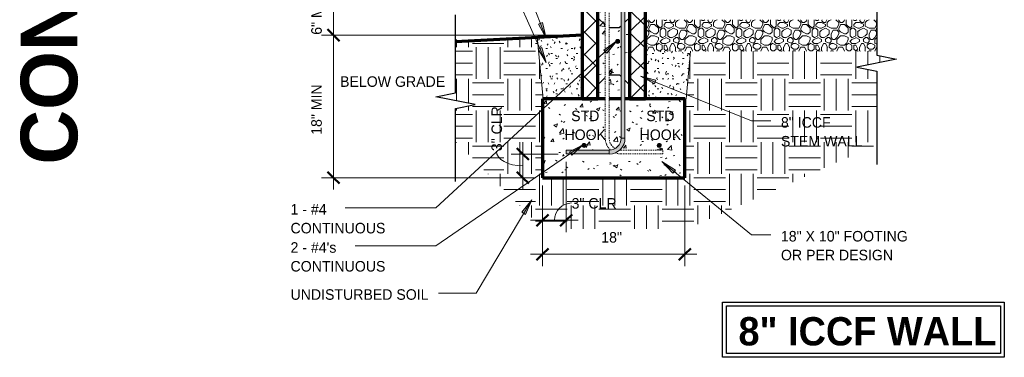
# Model space of a CAD drawing. Header units: inches. Extents: x 298 to 1474, y -40 to 187.
# Tile 21 of 26: x 1350 to 1474, y -40 to 3. Entities that reach past the tile are written whole.
import ezdxf

# ---------------------------------------------------------------- set-up
doc = ezdxf.new("R2010")
doc.units = ezdxf.units.IN
doc.header["$MEASUREMENT"] = 0
doc.linetypes.add('Hidden 1_8_', pattern=[0.1875, 0.125, -0.0625])
doc.layers.add('A-ANNO-DIMS', color=1, linetype='Continuous')
for name, color, linetype, lineweight in [('A-ANNO-DIMS-16', 1, 'Continuous', 9), ('A-ANNO-TEXT', 2, 'Continuous', 9), ('A-DETL', 5, 'Continuous', 70), ('A-DETL-GENF', 3, 'Continuous', 9), ('A-DETL-HLIN', 3, 'Continuous', 70), ('A-DETL-LLIN', 3, 'Continuous', 9), ('A-DETL-MBND', 5, 'Hidden 1_8_', 9), ('A-DETL-MLIN', 3, 'Continuous', 30)]:
    doc.layers.add(name, color=color, linetype=linetype, lineweight=lineweight)
doc.dimstyles.new('Linear_-_3_32__SBT_INCH_INCREM', dxfattribs={"dimscale": 12, "dimtxt": 0.125, "dimasz": 0.18, "dimexe": 0.125, "dimexo": 0.005208, "dimgap": 0.083333, "dimtad": 1, "dimtoh": 1, "dimdec": 0, "dimzin": 1, "dimdsep": 46, "dimlunit": 5, "dimtxsty": 'Standard', "dimtsz": 0.088388, "dimcen": 0.09, "dimdle": 0.125, "dimazin": 0, "dimtfac": 1, "dimtdec": 0, "dimtmove": 0, "dimatfit": 3, "dimfxl": 0, "dimtvp": 1, "dimtolj": 1, "dimtzin": 0, "dimarcsym": 0})
doc.dimstyles.new('Linear_-_3_32__SBT_TO_1_256', dxfattribs={"dimscale": 12, "dimtxt": 0.125, "dimasz": 0.18, "dimexe": 0.125, "dimexo": 0.005208, "dimgap": 0.083333, "dimtad": 1, "dimtoh": 1, "dimdec": 8, "dimzin": 3, "dimdsep": 46, "dimlunit": 4, "dimtxsty": 'Standard', "dimtsz": 0.088388, "dimcen": 0.09, "dimdle": 0.125, "dimazin": 1, "dimtfac": 1, "dimtdec": 8, "dimtmove": 0, "dimatfit": 3, "dimfxl": 0, "dimtvp": 1, "dimtolj": 1, "dimtzin": 0, "dimarcsym": 0})
pattern_1 = [(0, (1382.785, 0), (2.56, 0.64), [0.211, -1.709, 0.211, -1.709, -10.24]), (0, (1382.785, 0), (2.56, 0.64), [-3.84, 0.211, -3.629, 0.211, -1.709, -4.48]), (0, (1382.785, 0), (2.56, 0.64), [-9.6, 0.211, -1.069, 0.211, -2.989]), (120, (1383.745, 0.32), (-1.834256, 1.897025), [0.211, -1.709, 0.211, -1.709, -10.24]), (120, (1383.745, 0.32), (-1.834256, 1.897025), [-3.84, 0.211, -3.629, 0.211, -1.709, -4.48]), (120, (1383.745, 0.32), (-1.834256, 1.897025), [-9.6, 0.211, -1.069, 0.211, -2.989]), (240, (1384.065, 1.6), (-0.725744, -2.537025), [0.211, -1.709, 0.211, -1.709, -10.24]), (240, (1384.065, 1.6), (-0.725744, -2.537025), [-3.84, 0.211, -3.629, 0.211, -1.709, -4.48]), (240, (1384.065, 1.6), (-0.725744, -2.537025), [-9.6, 0.211, -1.069, 0.211, -2.989])]
pattern_2 = [(50, (1382.785, 0), (4.5907, -0.40187), [0.48, -5.28]), (355, (1382.785, 0), (-0.88784, 4.8137), [0.384, -4.224]), (100.451, (1383.168, -0.033), (3.70197, 4.41272), [0.408, -4.487]), (46.184, (1382.785, 1.28), (6.83066, -1.05904), [0.72, -7.92]), (96.636, (1383.355, 1.192), (5.9817, 6.234), [0.612, -6.731]), (351.184, (1382.785, 1.28), (5.9821, 6.2338), [0.576, -6.336]), (21, (1383.425, 0.96), (3.8203, -2.5771), [0.48, -5.28]), (326, (1383.425, 0.96), (1.5572, 4.6406), [0.384, -4.224]), (71.451, (1383.744, 0.745), (5.37715, 2.0647), [0.408, -4.487]), (37.5, (1382.785, 0), (0.07797, 2.130786), [0.211, -3.962, 0.211, -4.077, -4.24]), (37.5, (1382.785, 0), (0.07797, 2.130786), [-8.461, 0.211, -4.029]), (7.5, (1382.785, 0), (1.68391, 2.52439), [0.211, -2.234, 0.211, -3.866, -1.616]), (7.5, (1382.785, 0), (1.68391, 2.52439), [-6.522, 0.211, -1.405]), (327.5, (1381.358, 0), (3.416527, -0.144297), [0.211, -1.389, 0.211, -4.781, -6.624]), (327.5, (1381.358, 0), (3.416527, -0.144297), [-6.592, 0.211, -6.413]), (317.5, (1380.718, 0), (3.73246, 0.64071), [0.211, -1.869, 0.211, -3.104, -4.704]), (317.5, (1380.718, 0), (3.73246, 0.64071), [-5.395, 0.211, -4.493])]
pattern_3 = [(45, (1382.785, 0), (-1.41421, 1.41421), []), (135, (1382.785, 0), (-1.41421, -1.41421), [])]

# ---------------------------------------------------------------- blocks, each defined once
blk = doc.blocks.new('Reinf Bar Secti_OF_SHINGLE0')
at = {"layer": 'A-DETL-GENF'}
h = blk.add_hatch(color=256, dxfattribs=at)
edge = h.paths.add_edge_path(flags=0)
edge.add_arc((0, 0), 0.25, 180, 360)
edge.add_arc((0, 0), 0.25, 0, 180)
for start, end in [(0, 180), (180, 0)]:
    blk.add_arc((0, 0), 0.25, start, end, dxfattribs=at)
blk = doc.blocks.new('Reinf Bar Secti_OF_SHINGLE2')
at = {"layer": 'A-DETL-GENF'}
h = blk.add_hatch(color=256, dxfattribs=at)
edge = h.paths.add_edge_path(flags=0)
edge.add_arc((0, 0), 0.25, 180, 360)
edge.add_arc((0, 0), 0.25, 360, 540)
for start, end in [(360, 180), (180, 360)]:
    blk.add_arc((0, 0), 0.25, start, end, dxfattribs=at)
blk = doc.blocks.new('Break Line1 - B_OF_SHINGLE0')
at = {"layer": 'A-DETL-GENF', "lineweight": 30}
for p, q in [((-1, 0), (-0.5, 2.5)), ((-0.5, 2.5), (0.5, -2.5)), ((-12, 0), (-1, 0)), ((0.5, -2.5), (1, 0)), ((1, 0), (12.83, 0))]:
    blk.add_line(p, q, dxfattribs=at)
blk = doc.blocks.new('Break Line1 - B_OF_SHINGLE1')
at = {"layer": 'A-DETL-GENF', "lineweight": 30}
for p, q in [((0.5, 2.5), (-0.5, -2.5)), ((1, 0), (0.5, 2.5)), ((-1, 0), (-10.86, 0)), ((-0.5, -2.5), (-1, 0)), ((10.24, 0), (1, 0))]:
    blk.add_line(p, q, dxfattribs=at)
blk = doc.blocks.new('Reinf Bar Eleva_OF_SHINGLE1')
at = {"layer": 'A-DETL-GENF'}
blk.add_hatch(color=256, dxfattribs=at).paths.add_polyline_path([(43, 0), (0, 0), (0, -0.5), (43, -0.5)], flags=0)
for p, q in [((43, 0), (0, 0)), ((0, 0), (0, -0.5)), ((0, -0.5), (43, -0.5)), ((43, -0.5), (43, 0))]:
    blk.add_line(p, q, dxfattribs=at)
blk = doc.blocks.new('Reinf Bar Eleva_OF_SHINGLE2')
at = {"layer": 'A-DETL-GENF'}
blk.add_hatch(color=256, dxfattribs=at).paths.add_polyline_path([(5.43, 0), (0, 0), (0, -0.5), (5.43, -0.5)], flags=0)
for p, q in [((5.43, 0), (0, 0)), ((0, 0), (0, -0.5)), ((0, -0.5), (5.43, -0.5)), ((5.43, -0.5), (5.43, 0))]:
    blk.add_line(p, q, dxfattribs=at)
blk = doc.blocks.new('DIMBLOCK59-TYPI_OF_SHINGLE0')
at = {"layer": 'A-ANNO-DIMS-16'}
for p, q in [((1418.66, -15), (1418.66, -23.89)), ((1418.66, -22.39), (1418.66, -15)), ((1415.66, -18), (1415.66, -23.89)), ((1415.66, -22.39), (1415.66, -18)), ((1414.16, -22.39), (1420.16, -22.39))]:
    blk.add_line(p, q, dxfattribs=at)
at = {"layer": 'A-ANNO-DIMS-16', "lineweight": 50}
for p, q in [((1415.66, -22.39), (1414.91, -23.14)), ((1415.66, -22.39), (1416.41, -21.64)), ((1418.66, -22.39), (1417.91, -23.14)), ((1418.66, -22.39), (1419.41, -21.64))]:
    blk.add_line(p, q, dxfattribs=at)
at = {"layer": 'A-ANNO-DIMS-16'}
blk.add_ellipse((1419.34, -22.39), major_axis=(0, 2.19), ratio=0.991933, start_param=0, end_param=1.570796, dxfattribs=at)
at = {"layer": 'A-ANNO-DIMS-16', "color": 0, "insert": (1419.34, -19.58), "char_height": 1.3341, "width": 7, "attachment_point": 1, "line_spacing_factor": 1.070803}
blk.add_mtext('\\fStylus BT|b0|i0|c0|p34|;3" CLR', dxfattribs=at)
blk = doc.blocks.new('DIMBLOCK60-TYPI_OF_SHINGLE0')
at = {"layer": 'A-ANNO-DIMS-16', "lineweight": 50}
for p, q in [((1413.18, -14), (1412.43, -13.25)), ((1413.18, -14), (1413.93, -14.75)), ((1413.18, -17), (1412.43, -16.25)), ((1413.18, -17), (1413.93, -17.75))]:
    blk.add_line(p, q, dxfattribs=at)
at = {"layer": 'A-ANNO-DIMS-16'}
for p, q in [((1413.18, -12.5), (1413.18, -18.5)), ((1417.66, -14), (1411.68, -14)), ((1413.18, -14), (1417.66, -14)), ((1414.66, -17), (1411.68, -17)), ((1413.18, -17), (1414.66, -17))]:
    blk.add_line(p, q, dxfattribs=at)
blk.add_ellipse((1413.18, -13.64), major_axis=(-3.35, 0), ratio=0.554765, start_param=0, end_param=1.570796, dxfattribs=at)
at = {"layer": 'A-ANNO-DIMS-16', "color": 0, "insert": (1409.21, -13.64), "char_height": 1.3341, "width": 7, "attachment_point": 1, "rotation": 90, "line_spacing_factor": 1.070803}
blk.add_mtext('\\fStylus BT|b0|i0|c0|p34|;3" CLR', dxfattribs=at)
blk = doc.blocks.new('DIMBLOCK61-TYPI_OF_SHINGLE0')
at = {"layer": 'A-ANNO-DIMS-16'}
for p, q in [((1415.66, -18), (1415.66, -28.19)), ((1415.66, -26.69), (1415.66, -18)), ((1433.66, -18), (1433.66, -28.19)), ((1433.66, -26.69), (1433.66, -18)), ((1414.16, -26.69), (1435.16, -26.69))]:
    blk.add_line(p, q, dxfattribs=at)
at = {"layer": 'A-ANNO-DIMS-16', "lineweight": 50}
for p, q in [((1415.66, -26.69), (1416.41, -25.94)), ((1433.66, -26.69), (1434.41, -25.94)), ((1415.66, -26.69), (1414.91, -27.44)), ((1433.66, -26.69), (1432.91, -27.44))]:
    blk.add_line(p, q, dxfattribs=at)
at = {"layer": 'A-ANNO-DIMS-16', "color": 0, "insert": (1423.09, -23.88), "char_height": 1.3341, "width": 3.7714, "attachment_point": 1, "line_spacing_factor": 1.070803}
blk.add_mtext('\\fStylus BT|b0|i0|c0|p34|;18"', dxfattribs=at)
blk = doc.blocks.new('DIMBLOCK62-TYPI_OF_SHINGLE0')
at = {"layer": 'A-ANNO-DIMS-16'}
for p, q in [((1389.23, -18.5), (1389.23, 2.55)), ((1419.66, 1.05), (1387.73, 1.05)), ((1389.23, 1.05), (1419.66, 1.05)), ((1414.66, -17), (1387.73, -17)), ((1389.23, -17), (1414.66, -17))]:
    blk.add_line(p, q, dxfattribs=at)
at = {"layer": 'A-ANNO-DIMS-16', "lineweight": 50}
for p, q in [((1389.23, 1.05), (1388.48, 1.8)), ((1389.23, 1.05), (1389.98, 0.3)), ((1389.23, -17), (1388.48, -16.25)), ((1389.23, -17), (1389.98, -17.75))]:
    blk.add_line(p, q, dxfattribs=at)
at = {"layer": 'A-ANNO-DIMS-16', "color": 0, "insert": (1386.42, -11.57), "char_height": 1.3341, "width": 8.6286, "attachment_point": 1, "rotation": 90, "line_spacing_factor": 1.070803}
blk.add_mtext('\\fStylus BT|b0|i0|c0|p34|;18" MIN', dxfattribs=at)
blk = doc.blocks.new('DIMBLOCK63-TYPI_OF_SHINGLE0')
at = {"layer": 'A-ANNO-DIMS-16', "lineweight": 50}
for p, q in [((1389.23, 7), (1388.48, 7.75)), ((1389.23, 7), (1389.98, 6.25)), ((1389.23, 1.05), (1388.48, 1.8)), ((1389.23, 1.05), (1389.98, 0.3))]:
    blk.add_line(p, q, dxfattribs=at)
at = {"layer": 'A-ANNO-DIMS-16'}
for p, q in [((1389.23, 1.05), (1389.23, 8.5)), ((1428.41, 7), (1387.73, 7)), ((1389.23, 7), (1428.41, 7)), ((1419.66, 1.05), (1387.73, 1.05)), ((1389.23, 1.05), (1419.66, 1.05))]:
    blk.add_line(p, q, dxfattribs=at)
at = {"layer": 'A-ANNO-DIMS-16', "color": 0, "insert": (1386.42, 1.09), "char_height": 1.3341, "width": 7.0571, "attachment_point": 1, "rotation": 90, "line_spacing_factor": 1.070803}
blk.add_mtext('\\fStylus BT|b0|i0|c0|p34|;6" MIN', dxfattribs=at)

msp = doc.modelspace()

# ---------------------------------------------------------------- hatches: boundary and pattern name
at = {"layer": 'A-ANNO-TEXT'}
for points in [[(1415.65779061, 2.62645778), (1415.16762257, 2.43396526), (1416.14376953, 0.66861356)], [(1423.42717657, -0.85651912), (1423.78413093, -1.24369049), (1425.07608302, 0.30556395)], [(1415.57210888, -0.50473018), (1415.09088602, -0.71860547), (1416.14376953, -2.43929308)], [(1429.80072766, -5.1307517), (1429.99810085, -4.64252849), (1428.04520252, -4.13704098)], [(1419.06461436, -13.71684125), (1419.3628157, -14.15088507), (1420.86216011, -12.80133113)], [(1432.13872358, -16.43655157), (1432.47171647, -16.02858856), (1430.75582668, -14.96790401)], [(1413.05279113, -21.37290585), (1413.5049273, -21.64288911), (1414.30422245, -19.79073987)]]:
    msp.add_hatch(color=7, dxfattribs=at).paths.add_polyline_path(points, flags=0)
at = {"layer": 'A-DETL-GENF'}
h = msp.add_hatch(dxfattribs=at)
h.set_pattern_fill('FP8_26', style=0, pattern_type=2)
h.set_pattern_definition(pattern_3)
h.paths.add_polyline_path([(1420.66388132, -7.00024803), (1422.66388132, -7.00024803), (1422.66388132, 4.99975197), (1420.66388132, 4.99975197)], flags=0)
h = msp.add_hatch(dxfattribs=at)
h.set_pattern_fill('FP8_25', style=0, pattern_type=2)
h.set_pattern_definition(pattern_2)
h.paths.add_polyline_path([(1422.66388132, 4.99975197), (1422.66388132, -7.00024803), (1423.58320363, -7.00024803), (1423.58320363, 4.99975197)], flags=0)
h = msp.add_hatch(dxfattribs=at)
h.set_pattern_fill('FP8_26', style=0, pattern_type=2)
h.set_pattern_definition(pattern_3)
h.paths.add_polyline_path([(1428.66388132, -7.00024803), (1428.66388132, 4.99975197), (1426.66388132, 4.99975197), (1426.66388132, -7.00024803)], flags=0)
h = msp.add_hatch(dxfattribs=at)
h.set_pattern_fill('FP8_25', style=0, pattern_type=2)
h.set_pattern_definition(pattern_2)
h.paths.add_polyline_path([(1425.59007395, 3.24975197), (1424.08320363, 3.24975197), (1424.08320363, -7.00024803), (1425.59007395, -7.00024803)], flags=0)
edge = h.paths.add_edge_path(flags=0)
edge.add_arc((1425.16388132, 0.24975197), 0.25, 180, 360)
edge.add_arc((1425.16388132, 0.24975197), 0.25, 0, 180)
h = msp.add_hatch(dxfattribs=at)
h.set_pattern_fill('FP8_25', style=0, pattern_type=2)
h.set_pattern_definition(pattern_2)
h.paths.add_polyline_path([(1426.66388132, 3.24975197), (1426.09007395, 3.24975197), (1426.09007395, -7.00024803), (1426.66388132, -7.00024803)], flags=0)
h = msp.add_hatch(dxfattribs=at)
h.set_pattern_fill('FP8_29', style=0, pattern_type=2)
h.set_pattern_definition([(0, (1382.785, 0), (4.8, 4.8), [0.48, -0.72, 0.24, -0.72, -2.64]), (0, (1382.785, 0), (4.8, 4.8), [-2.16, 0.24, -2.4]), (0, (1385.185, 0.48), (4.8, 4.8), [0.24, -4.56]), (0, (1383.745, 0.72), (4.8, 4.8), [0.24, -0.48, 0.24, -3.84]), (0, (1386.145, 0.96), (4.8, 4.8), [0.48, -4.32]), (0, (1386.625, 1.2), (4.8, 4.8), [0.24, -4.56]), (0, (1385.185, 1.68), (4.8, 4.8), [0.48, -4.32]), (0, (1382.785, 1.92), (4.8, 4.8), [0.24, -0.48, 0.24, -1.2, -2.64]), (0, (1382.785, 1.92), (4.8, 4.8), [-2.16, 0.72, -1.92]), (0, (1386.145, 2.4), (4.8, 4.8), [0.48, -4.32]), (0, (1383.265, 2.64), (4.8, 4.8), [0.48, -0.24, 0.24, -1.92, -1.92]), (0, (1383.265, 2.64), (4.8, 4.8), [-2.88, 0.24, -1.68]), (0, (1383.025, 2.88), (4.8, 4.8), [0.24, -4.56]), (0, (1384.705, 3.12), (4.8, 4.8), [0.24, -0.24, 0.24, -4.08]), (0, (1383.985, 3.36), (4.8, 4.8), [0.24, -4.56]), (0, (1387.105, 3.6), (4.8, 4.8), [0.24, -4.56]), (0, (1384.945, 3.84), (4.8, 4.8), [0.24, -1.92, 0.24, -2.4]), (0, (1384.945, 4.08), (4.8, 4.8), [0.48, -4.32]), (0, (1385.905, 4.32), (4.8, 4.8), [0.48, -4.32]), (0, (1383.025, 4.56), (4.8, 4.8), [0.24, -2.88, 0.48, -1.2]), (90, (1382.785, 2.16), (-4.8, 4.8), [0.96, -0.96, 0.48, -2.4]), (90, (1383.025, 2.16), (-4.8, 4.8), [0.24, -1.68, 0.48, -2.4]), (90, (1383.265, 0.96), (-4.8, 4.8), [0.72, -4.08]), (90, (1383.505, 0.96), (-4.8, 4.8), [0.48, -4.32]), (90, (1383.745, 0.24), (-4.8, 4.8), [0.24, -2.88, 0.24, -0.24, -1.2]), (90, (1383.745, 0.24), (-4.8, 4.8), [-3.6, 0.48, -0.72]), (90, (1384.225, 0.24), (-4.8, 4.8), [0.24, -1.68, 0.24, -2.64]), (90, (1384.465, 2.16), (-4.8, 4.8), [0.48, -0.72, 0.24, -0.24, -3.12]), (90, (1384.465, 2.16), (-4.8, 4.8), [-1.68, 0.48, -2.64]), (90, (1384.705, 1.2), (-4.8, 4.8), [0.48, -2.64, 0.24, -1.44]), (90, (1384.945, 0.24), (-4.8, 4.8), [0.24, -0.24, 0.48, -3.84]), (90, (1385.425, 3.36), (-4.8, 4.8), [0.24, -4.56]), (90, (1385.665, 3.36), (-4.8, 4.8), [0.48, -0.48, 0.24, -0.24, -3.36]), (90, (1385.665, 3.36), (-4.8, 4.8), [-1.44, 0.48, -2.88]), (90, (1385.905, 1.2), (-4.8, 4.8), [0.24, -0.24, 0.24, -0.48, -3.6]), (90, (1385.905, 1.2), (-4.8, 4.8), [-1.2, 0.24, -3.36]), (90, (1386.625, 2.88), (-4.8, 4.8), [0.96, -3.84]), (90, (1386.865, 2.4), (-4.8, 4.8), [0.96, -0.72, 0.48, -2.64]), (90, (1387.105, 0.48), (-4.8, 4.8), [0.24, -0.72, 0.48, -3.36]), (90, (1387.345, 0.96), (-4.8, 4.8), [0.72, -4.08]), (45, (1384.705, 0), (4e-16, 4.79984), [0.339, -6.449]), (45, (1387.345, 0.24), (4e-16, 4.79984), [0.339, -5.77, 0.339, -0.339]), (45, (1384.225, 0.48), (4e-16, 4.79984), [0.339, -2.715, 0.339, -3.394]), (45, (1385.425, 0.48), (4e-16, 4.79984), [0.339, -5.431, 0.339, -0.679]), (45, (1385.665, 0.48), (4e-16, 4.79984), [0.679, -2.715, 0.679, -2.715]), (45, (1384.465, 0.96), (4e-16, 4.79984), [0.339, -3.055, 0.339, -0.339, -2.715]), (45, (1384.465, 0.96), (4e-16, 4.79984), [-4.073, 0.339, -2.376]), (45, (1386.865, 1.2), (4e-16, 4.79984), [0.339, -0.339, 0.339, -5.77]), (45, (1383.505, 1.44), (4e-16, 4.79984), [0.339, -4.073, 0.339, -2.037]), (45, (1387.345, 1.92), (4e-16, 4.79984), [0.339, -0.339, 0.339, -1.358, -4.413]), (45, (1387.345, 1.92), (4e-16, 4.79984), [-2.376, 0.339, -4.073]), (45, (1384.465, 2.64), (4e-16, 4.79984), [0.339, -6.449]), (45, (1383.265, 2.88), (4e-16, 4.79984), [0.679, -6.109]), (45, (1382.785, 3.36), (4e-16, 4.79984), [0.339, -0.339, 0.339, -5.77]), (45, (1385.425, 4.08), (4e-16, 4.79984), [0.339, -6.449]), (45, (1386.865, 4.56), (4e-16, 4.79984), [0.339, -6.449]), (135, (1384.945, 0.48), (4e-16, 4.79984), [0.339, -6.449]), (135, (1385.185, 0.48), (4e-16, 4.79984), [0.339, -6.449]), (135, (1383.745, 0.72), (4e-16, 4.79984), [0.339, -1.358, 0.679, -4.412]), (135, (1382.785, 0.72), (4e-16, 4.79984), [0.339, -6.449]), (135, (1385.905, 1.44), (4e-16, 4.79984), [0.339, -2.715, 0.339, -3.394]), (135, (1386.145, 1.44), (4e-16, 4.79984), [0.339, -2.037, 0.339, -2.036, -2.037]), (135, (1386.145, 1.44), (4e-16, 4.79984), [-4.752, 0.339, -1.697]), (135, (1383.265, 1.68), (4e-16, 4.79984), [0.339, -6.449]), (135, (1387.105, 1.92), (4e-16, 4.79984), [0.679, -1.697, 0.339, -0.339, -3.734]), (135, (1387.105, 1.92), (4e-16, 4.79984), [-3.054, 0.339, -3.394]), (135, (1383.985, 2.64), (4e-16, 4.79984), [0.339, -6.449]), (135, (1385.905, 2.64), (4e-16, 4.79984), [0.679, -6.109]), (135, (1386.145, 2.64), (4e-16, 4.79984), [0.339, -6.449]), (135, (1384.705, 3.12), (4e-16, 4.79984), [0.339, -6.449]), (135, (1383.265, 3.84), (4e-16, 4.79984), [0.339, -6.449]), (135, (1387.105, 3.84), (4e-16, 4.79984), [0.339, -6.449]), (26.565, (1383.265, 0), (4.799944, -0.00045), [0.537, -10.196]), (26.565, (1382.785, 0.48), (4.799944, -0.00045), [0.537, -10.196]), (26.565, (1382.785, 0.72), (4.799944, -0.00045), [0.537, -10.196]), (26.565, (1383.985, 0.72), (4.799944, -0.00045), [0.537, -10.196]), (26.565, (1383.745, 1.68), (4.799944, -0.00045), [0.537, -10.196]), (26.565, (1383.745, 1.92), (4.799944, -0.00045), [0.537, -10.196]), (26.565, (1384.705, 2.88), (4.799944, -0.00045), [0.537, -10.196]), (26.565, (1384.945, 3.12), (4.799944, -0.00045), [0.537, -10.196]), (26.565, (1383.025, 3.6), (4.799944, -0.00045), [0.537, -10.196]), (26.565, (1384.465, 3.6), (4.799944, -0.00045), [0.537, -10.196]), (63.435, (1386.865, 0), (-0.00045, 4.799944), [0.537, -10.196]), (63.435, (1385.665, 0.72), (-0.00045, 4.799944), [0.537, -10.196]), (63.435, (1384.945, 1.2), (-0.00045, 4.799944), [0.537, -10.196]), (63.435, (1385.665, 1.92), (-0.00045, 4.799944), [0.537, -10.196]), (63.435, (1385.905, 1.92), (-0.00045, 4.799944), [0.537, -10.196]), (63.435, (1384.225, 2.64), (-0.00045, 4.799944), [0.537, -10.196]), (63.435, (1383.745, 2.88), (-0.00045, 4.799944), [0.537, -10.196]), (63.435, (1385.665, 3.84), (-0.00045, 4.799944), [0.537, -10.196]), (63.435, (1383.745, 4.32), (-0.00045, 4.799944), [0.537, -10.196]), (116.565, (1383.025, 2.88), (0.00045, 4.799944), [0.537, -10.196]), (116.565, (1385.905, 2.88), (0.00045, 4.799944), [0.537, -10.196]), (116.565, (1382.785, 3.12), (0.00045, 4.799944), [0.537, -10.196]), (116.565, (1386.625, 3.84), (0.00045, 4.799944), [0.537, -10.196]), (116.565, (1383.505, 4.08), (0.00045, 4.799944), [0.537, -10.196]), (116.565, (1384.465, 4.32), (0.00045, 4.799944), [0.537, -10.196]), (153.435, (1384.705, 0), (-4.799944, -0.00045), [0.537, -10.196]), (153.435, (1383.745, 0.48), (-4.799944, -0.00045), [0.537, -10.196]), (153.435, (1387.105, 0.72), (-4.799944, -0.00045), [0.537, -10.196]), (153.435, (1386.625, 1.2), (-4.799944, -0.00045), [0.537, -10.196]), (153.435, (1384.705, 1.68), (-4.799944, -0.00045), [0.537, -10.196]), (153.435, (1383.505, 1.92), (-4.799944, -0.00045), [0.537, -10.196]), (153.435, (1384.945, 1.92), (-4.799944, -0.00045), [0.537, -10.196]), (153.435, (1384.225, 2.4), (-4.799944, -0.00045), [0.537, -10.196]), (153.435, (1384.225, 3.6), (-4.799944, -0.00045), [0.537, -10.196]), (153.435, (1382.785, 4.56), (-4.799944, -0.00045), [0.537, -10.196]), (153.435, (1385.665, 4.56), (-4.799944, -0.00045), [0.537, -10.196]), (153.435, (1386.145, 4.56), (-4.799944, -0.00045), [0.537, -10.196])])
h.paths.add_polyline_path([(1428.66388132, 2.99975197), (1428.66388132, -1.00024803), (1457.91388132, -1.00024803), (1457.91388132, 2.99975197)], flags=0)
h = msp.add_hatch(dxfattribs=at)
h.set_pattern_fill('FP8_27', style=0, pattern_type=2)
h.set_pattern_definition([(0, (1382.785, 0), (4, 4), [4, -4]), (0, (1382.785, 1.5), (4, 4), [4, -4]), (0, (1382.785, 3), (4, 4), [4, -4]), (90, (1383.285, 3.5), (-4, 4), [4, -4]), (90, (1384.785, 3.5), (-4, 4), [4, -4]), (90, (1386.285, 3.5), (-4, 4), [4, -4])])
h.paths.add_polyline_path([(1404.66388132, -12.42910993), (1415.72080981, -23.48603842), (1433.94482751, -23.48603842), (1457.91388132, -12.8143281), (1457.91388132, -3.50024803), (1455.41388132, -3.00024803), (1460.41388132, -2.00024803), (1457.91388132, -1.50024803), (1457.91388132, -1.00024803), (1434.38026986, -1.00024803), (1433.80949118, -7.00024803), (1433.66388132, -7.00024803), (1433.66388132, -17.00024803), (1415.66388132, -17.00024803), (1415.66388132, -7.00024803), (1415.72339252, -7.00024803), (1415.00991918, 0.49975197), (1404.66388132, 0.49975197), (1404.66388132, -7.25024803), (1407.16388132, -7.75024803), (1404.66388132, -8.25024803)], flags=0)
h = msp.add_hatch(dxfattribs=at)
h.set_pattern_fill('FP8_28', style=0, pattern_type=2)
h.set_pattern_definition(pattern_1)
h.paths.add_polyline_path([(1420.66388132, -7.00024803), (1420.66388132, 1.01907408), (1414.97940006, 0.82056762), (1415.72339252, -7.00024803)], flags=0)
h = msp.add_hatch(dxfattribs=at)
h.set_pattern_fill('FP8_28', style=0, pattern_type=2)
h.set_pattern_definition(pattern_1)
h.paths.add_polyline_path([(1428.66388132, -7.00024803), (1433.66388132, -7.00024803), (1433.80949118, -7.00024803), (1434.38026986, -1.00024803), (1428.66388132, -1.00024803)], flags=0)
h = msp.add_hatch(dxfattribs=at)
h.set_pattern_fill('FP8_25', style=0, pattern_type=2)
h.set_pattern_definition(pattern_2)
edge = h.paths.add_edge_path(flags=0)
edge.add_line((1415.66388132, -7.00024803), (1415.66388132, -17.00024803))
edge.add_line((1415.66388132, -17.00024803), (1433.66388132, -17.00024803))
edge.add_line((1433.66388132, -17.00024803), (1433.66388132, -7.00024803))
edge.add_line((1433.66388132, -7.00024803), (1426.09007395, -7.00024803))
edge.add_line((1426.09007395, -7.00024803), (1426.09007395, -12.00024803))
edge.add_spline(control_points=[(1426.09007395, -12.00024803), (1426.08514074, -12.13929493), (1426.04932313, -12.41643266), (1425.91466685, -12.81208343), (1425.7065634, -13.17346233), (1425.5229212, -13.38250268), (1425.4223354, -13.47734566)], knot_values=[0, 0, 0, 0, 0.4174031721, 0.8321250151, 1.2459572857, 1.6607032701, 1.6607032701, 1.6607032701, 1.6607032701], degree=3, periodic=0)
edge.add_line((1425.4223354, -13.47734566), (1425.58320363, -13.49852436))
edge.add_line((1425.58320363, -13.49852436), (1430.88127932, -13.49852436))
edge.add_line((1430.88127932, -13.49852436), (1430.88127932, -13.99852436))
edge.add_line((1430.88127932, -13.99852436), (1425.58320363, -13.99852436))
edge.add_spline(control_points=[(1425.58320363, -13.99852436), (1425.45541817, -13.99223363), (1425.20135319, -13.95928599), (1424.95649128, -13.8837566), (1424.83871944, -13.83641328)], knot_values=[0, 0, 0, 0, 0.3838206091, 0.7646149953, 0.7646149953, 0.7646149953, 0.7646149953], degree=3, periodic=0)
edge.add_spline(control_points=[(1424.83871944, -13.83641328), (1424.72045121, -13.8843785), (1424.47425003, -13.9606075), (1424.21860381, -13.99287697), (1424.09007395, -13.99852436)], knot_values=[0, 0, 0, 0, 0.382873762, 0.7688353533, 0.7688353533, 0.7688353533, 0.7688353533], degree=3, periodic=0)
edge.add_line((1424.09007395, -13.99852436), (1418.66388132, -13.99852436))
edge.add_line((1418.66388132, -13.99852436), (1418.66388132, -13.49852436))
edge.add_line((1418.66388132, -13.49852436), (1424.09007395, -13.50024803))
edge.add_line((1424.09007395, -13.50024803), (1424.25477689, -13.47856447))
edge.add_spline(control_points=[(1424.25477689, -13.47856447), (1424.15360448, -13.38379868), (1423.96884048, -13.17468094), (1423.75944262, -12.81264578), (1423.62400889, -12.41594482), (1423.58808818, -12.13797603), (1423.58320363, -11.99852436)], knot_values=[0, 0, 0, 0, 0.4158698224, 0.8309005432, 1.2468490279, 1.665460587, 1.665460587, 1.665460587, 1.665460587], degree=3, periodic=0)
edge.add_line((1423.58320363, -11.99852436), (1423.58320363, -7.00024803))
edge.add_line((1423.58320363, -7.00024803), (1415.66388132, -7.00024803))
edge = h.paths.add_edge_path(flags=0)
edge.add_arc((1420.91388132, -12.90886672), 0.25, 0, 180)
edge.add_arc((1420.91388132, -12.90886672), 0.25, 180, 360)
edge = h.paths.add_edge_path(flags=0)
edge.add_arc((1430.41388132, -12.90886672), 0.25, 180, 360)
edge.add_arc((1430.41388132, -12.90886672), 0.25, 0, 180)
h = msp.add_hatch(dxfattribs=at)
h.set_pattern_fill('FP8_25', style=0, pattern_type=2)
h.set_pattern_definition(pattern_2)
edge = h.paths.add_edge_path(flags=0)
edge.add_spline(control_points=[(1424.84007395, -13.29928613), (1424.95282877, -13.23353328), (1425.11109182, -13.11316266), (1425.28321974, -12.91582043), (1425.3929742, -12.75247783), (1425.47955581, -12.57575639), (1425.56439523, -12.32801812), (1425.58950772, -12.13077299), (1425.59007395, -12.00024803)], knot_values=[0, 0, 0, 0, 0.3915785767, 0.587777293, 0.7839760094, 0.9801747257, 1.176373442, 1.5679520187, 1.5679520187, 1.5679520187, 1.5679520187], degree=3, periodic=0)
edge.add_line((1425.59007395, -12.00024803), (1425.59007395, -7.00024803))
edge.add_line((1425.59007395, -7.00024803), (1424.08320363, -7.00024803))
edge.add_line((1424.08320363, -7.00024803), (1424.08320363, -11.99852436))
edge.add_spline(control_points=[(1424.08320363, -11.99852436), (1424.08681265, -12.10356565), (1424.11388565, -12.31294055), (1424.20778821, -12.5870675), (1424.33430326, -12.81639126), (1424.47673956, -13.00392868), (1424.64509485, -13.16839978), (1424.77318951, -13.25900922), (1424.84007395, -13.29928613)], knot_values=[0, 0, 0, 0, 0.3153098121, 0.6286432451, 0.8634190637, 1.0983431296, 1.3326149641, 1.5668409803, 1.5668409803, 1.5668409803, 1.5668409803], degree=3, periodic=0)
h = msp.add_hatch(color=7, dxfattribs=at)
edge = h.paths.add_edge_path(flags=0)
edge.add_line((1426.09007395, -12.00024803), (1425.59007395, -12.00024803))
edge.add_arc((1424.09007395, -12.00024803), 1.5, 270, 360, ccw=False)
edge.add_line((1424.09007395, -13.50024803), (1424.09007395, -14.00024803))
edge.add_arc((1424.09007395, -12.00024803), 2, 270, 360)

# ---------------------------------------------------------------- linework, layer by layer
at = {"layer": 'A-ANNO-TEXT', "color": 7}
for p, q in [((1416.14376953, 0.66861356), (1409.86583885, 16.65490184)), ((1416.14376953, -2.43929308), (1409.86583885, 11.68615184)), ((1415.65779061, 2.62645778), (1415.16762257, 2.43396526)), ((1416.14376953, 0.66861356), (1415.65779061, 2.62645778)), ((1415.16762257, 2.43396526), (1416.14376953, 0.66861356)), ((1425.07608302, 0.30556395), (1402.17210165, -20.81086268)), ((1425.07608302, 0.30556395), (1423.42717657, -0.85651912)), ((1423.78413093, -1.24369049), (1425.07608302, 0.30556395)), ((1415.57210888, -0.50473018), (1415.09088602, -0.71860547)), ((1415.09088602, -0.71860547), (1416.14376953, -2.43929308)), ((1416.14376953, -2.43929308), (1415.57210888, -0.50473018)), ((1423.42717657, -0.85651912), (1423.78413093, -1.24369049)), ((1429.99810085, -4.64252849), (1428.04520252, -4.13704098)), ((1428.04520252, -4.13704098), (1429.80072766, -5.1307517)), ((1428.04520252, -4.13704098), (1442.0883541, -9.81424268)), ((1429.80072766, -5.1307517), (1429.99810085, -4.64252849)), ((1442.0883541, -9.81424268), (1444.52651685, -9.81424268)), ((1420.86216011, -12.80133113), (1402.17210165, -25.64197118)), ((1420.86216011, -12.80133113), (1419.06461436, -13.71684125)), ((1419.3628157, -14.15088507), (1420.86216011, -12.80133113)), ((1419.06461436, -13.71684125), (1419.3628157, -14.15088507)), ((1432.47171647, -16.02858856), (1430.75582668, -14.96790401)), ((1430.75582668, -14.96790401), (1432.13872358, -16.43655157)), ((1430.75582668, -14.96790401), (1442.0883541, -24.2178874)), ((1432.13872358, -16.43655157), (1432.47171647, -16.02858856)), ((1414.30422245, -19.79073987), (1407.25539048, -31.59529367)), ((1414.30422245, -19.79073987), (1413.05279113, -21.37290585)), ((1413.5049273, -21.64288911), (1414.30422245, -19.79073987)), ((1401.91907673, -20.81086268), (1390.72388714, -20.81086268)), ((1402.17210165, -20.81086268), (1401.91907673, -20.81086268)), ((1413.05279113, -21.37290585), (1413.5049273, -21.64288911)), ((1442.0883541, -24.2178874), (1444.52651685, -24.2178874)), ((1398.33496134, -25.64197118), (1391.96888714, -25.64197118)), ((1402.17210165, -25.64197118), (1398.33496134, -25.64197118)), ((1407.25539048, -31.59529367), (1402.49888714, -31.59529367))]:
    msp.add_line(p, q, dxfattribs=at)
at = {"layer": 'A-DETL', "lineweight": 9}
for p, q in [((1420.66388132, 1.01907408), (1414.97940006, 0.82056762)), ((1414.97940006, 0.82056762), (1415.72339252, -7.00024803)), ((1433.80949118, -7.00024803), (1434.38026986, -1.00024803)), ((1433.66388132, -7.00024803), (1433.80949118, -7.00024803))]:
    msp.add_line(p, q, dxfattribs=at)
at = {"layer": 'A-DETL', "lineweight": 30}
for p, q in [((1438.4262024, -32.73169132), (1474.0465081, -32.73169132)), ((1438.4262024, -39.73169132), (1438.4262024, -32.73169132)), ((1438.9262024, -33.23169132), (1473.5465081, -33.23169132)), ((1438.9262024, -39.23169132), (1438.9262024, -33.23169132)), ((1473.5465081, -33.23169132), (1473.5465081, -39.23169132)), ((1474.0465081, -32.73169132), (1474.0465081, -39.73169132)), ((1474.0465081, -39.73169132), (1438.4262024, -39.73169132)), ((1473.5465081, -39.23169132), (1438.9262024, -39.23169132))]:
    msp.add_line(p, q, dxfattribs=at)
at = {"layer": 'A-DETL-HLIN'}
for p, q in [((1420.66388132, 4.99975197), (1420.66388132, -7.00024803)), ((1420.66388132, 4.99975197), (1420.66388132, -7.00024803)), ((1422.66388132, -7.00024803), (1422.66388132, 4.99975197)), ((1422.66388132, -7.00024803), (1422.66388132, 4.99975197)), ((1426.66388132, 4.99975197), (1426.66388132, -7.00024803)), ((1426.66388132, 4.99975197), (1426.66388132, -7.00024803)), ((1428.66388132, -7.00024803), (1428.66388132, 4.99975197)), ((1428.66388132, -7.00024803), (1428.66388132, 3.49975197)), ((1420.66251086, 1.05208793), (1404.66388132, 0.21363529)), ((1415.66388132, -7.00024803), (1415.66388132, -17.00024803)), ((1423.58320363, -7.00024803), (1415.66388132, -7.00024803)), ((1420.66388132, -7.00024803), (1422.66388132, -7.00024803)), ((1425.59007395, -7.00024803), (1424.08320363, -7.00024803)), ((1433.66388132, -7.00024803), (1426.09007395, -7.00024803)), ((1426.66388132, -7.00024803), (1428.66388132, -7.00024803)), ((1433.66388132, -17.00024803), (1433.66388132, -7.00024803)), ((1415.66388132, -17.00024803), (1433.66388132, -17.00024803))]:
    msp.add_line(p, q, dxfattribs=at)
at = {"layer": 'A-DETL-LLIN'}
msp.add_line((1424.09007395, -13.99852436), (1424.09007395, -14.00024803), dxfattribs=at)
for radius in [1.5, 2]:
    msp.add_arc((1424.09007395, -12.00024803), radius, 270, 360, dxfattribs=at)
at = {"layer": 'A-DETL-MBND'}
for p, q in [((1423.58320363, 30.99975197), (1423.58320363, -11.99852436)), ((1424.08320363, -11.99852436), (1424.08320363, 30.99975197)), ((1430.88127932, -13.49852436), (1425.58320363, -13.49852436)), ((1430.88127932, -13.99852436), (1430.88127932, -13.49852436)), ((1425.58320363, -13.99852436), (1430.88127932, -13.99852436))]:
    msp.add_line(p, q, dxfattribs=at)
for points in [[(1423.58320363, -11.99852436), (1423.62710208, -12.41525777), (1423.75687036, -12.81369722), (1423.96681184, -13.17635185), (1424.24734373, -13.48684598)], [(1424.83824287, -13.30033422), (1424.58231636, -13.11577312), (1424.37132648, -12.8825108), (1424.21363215, -12.61037013), (1424.11617051, -12.31132286), (1424.08320363, -11.99852436)]]:
    msp.add_lwpolyline(points, dxfattribs=at)
for centre, radius, start, end in [((1425.58152179, -12.06052362), 1.43800173, 263.5156353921, 270.0670112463), ((1425.58270029, -12.0029647), 1.99555972, 247.9069435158, 270.0144516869)]:
    msp.add_arc(centre, radius, start, end, dxfattribs=at)
at = {"layer": 'A-DETL-MLIN'}
for p, q in [((1422.66388132, 3.24975197), (1423.58320363, 2.33042967)), ((1426.66388132, 3.24975197), (1426.09007395, 2.67594461)), ((1424.08320363, 1.99975197), (1425.41388132, 1.99975197)), ((1425.59007395, 2.17594461), (1425.41388132, 1.99975197)), ((1422.66388132, -5.25024803), (1423.58320363, -4.33092572)), ((1424.08320363, -4.00024803), (1425.41388132, -4.00024803)), ((1425.59007395, -4.17644066), (1425.41388132, -4.00024803)), ((1426.66388132, -5.25024803), (1426.09007395, -4.67644066)), ((1422.66388132, -5.25024803), (1422.66388132, -7.00024803)), ((1426.66388132, -5.25024803), (1426.66388132, -7.00024803))]:
    msp.add_line(p, q, dxfattribs=at)

# ---------------------------------------------------------------- block references
at = {"layer": 'A-DETL-GENF'}
for name, p, rotation in [('Reinf Bar Eleva_OF_SHINGLE1', (1426.09007395, 30.99975197), 269.9999999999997), ('Break Line1 - B_OF_SHINGLE0', (1457.91388132, -2.50024803), 269.9999999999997), ('Break Line1 - B_OF_SHINGLE1', (1404.66388132, -7.25024803), 270.0000000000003), ('Reinf Bar Secti_OF_SHINGLE2', (1425.16388132, 0.24975197), 180), ('Reinf Bar Eleva_OF_SHINGLE2', (1424.09007395, -13.99852436), 180), ('Reinf Bar Secti_OF_SHINGLE2', (1430.41388132, -12.90886672), 180)]:
    msp.add_blockref(name, p, dxfattribs=dict(at, rotation=rotation))
msp.add_blockref('Reinf Bar Secti_OF_SHINGLE0', (1420.91388132, -12.90886672), dxfattribs=at)

# ---------------------------------------------------------------- texts
at = {"layer": 'A-ANNO-TEXT', "color": 253, "insert": (1349.68721631, -15.33955932), "char_height": 7.1651090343, "width": 203.232, "attachment_point": 1, "rotation": 90, "line_spacing_factor": 1.063354}
msp.add_mtext('\\fStylus BT|b1|i0|c0|p34|;CONCRETE & ICCF WALL & FRAMING', dxfattribs=at)
at = {"layer": 'A-ANNO-TEXT', "color": 7}
for s, insert, char_height, width, attachment_point, line_spacing_factor in [('\\fStylus BT|b0|i0|c0|p34|;BELOW GRADE', (1390.06953931, -4.16708621), 1.3341121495, 15.48, 1, 1.070803), ('\\fStylus BT|b0|i0|c0|p34|;STD\\PHOOK', (1421.06446615, -8.51071855), 1.3341121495, 6.426, 2, 1.070803), ('\\fStylus BT|b0|i0|c0|p34|;STD\\PHOOK', (1430.56446615, -8.51071855), 1.3341121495, 6.426, 2, 1.070803), ('\\fStylus BT|b0|i0|c0|p34|;8" ICCF\\PSTEM WALL', (1445.80651685, -9.33489243), 1.3341121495, 12.06, 1, 1.070803), ('\\fStylus BT|b0|i0|c0|p34|;1 - #4\\PCONTINUOUS', (1383.80388714, -20.33151243), 1.3341121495, 14.454, 1, 1.070803), ('\\fStylus BT|b0|i0|c0|p34|;18" X 10" FOOTING\\POR PER DESIGN', (1445.80651685, -23.73853716), 1.3341121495, 20.574, 1, 1.070803), ("\\fStylus BT|b0|i0|c0|p34|;2 - #4's\\PCONTINUOUS", (1383.80388714, -25.16262094), 1.3341121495, 14.454, 1, 1.070803), ('\\fStylus BT|b0|i0|c0|p34|;UNDISTURBED SOIL', (1383.80388714, -31.11594342), 1.3341121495, 20.898, 1, 1.070803), ('\\fStylus BT|b1|i0|c0|p34|;8" ICCF WALL', (1440.43692359, -34.64481378), 3.5825545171, 37.968, 1, 1.063354)]:
    msp.add_mtext(s, dxfattribs=dict(at, insert=insert, char_height=char_height, width=width, attachment_point=attachment_point, line_spacing_factor=line_spacing_factor))

# ---------------------------------------------------------------- dimensions: what is measured, and where the dimension line sits
at = {"layer": 'A-ANNO-DIMS', "lineweight": 9}
for base, p1, p2, dimstyle, override, picture, middle in [((1389.23014412, 6.99975197), (1420.66251086, 1.05208793), (1429.41388132, 6.99975197), 'Linear_-_3_32__SBT_INCH_INCREM', {"dimpost": '<>MIN'}, 'DIMBLOCK63-TYPI_OF_SHINGLE0', (1392.73014412, 10.87107232)), ((1389.23014412, 1.05208793), (1415.66388132, -17.00024803), (1420.66251086, 1.05208793), 'Linear_-_3_32__SBT_INCH_INCREM', {"dimpost": '<>MIN'}, 'DIMBLOCK62-TYPI_OF_SHINGLE0', (1387.48014412, -7.97408005)), ((1413.1764026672, -17.0002480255), (1418.663881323, -13.998524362), (1415.663881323, -17.0002480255), 'Linear_-_3_32__SBT_TO_1_256', {"dimpost": '<>CLR'}, 'DIMBLOCK60-TYPI_OF_SHINGLE0', (1408.9264026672, -17.371568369))]:
    dim = msp.add_linear_dim(base=base, p1=p1, p2=p2, angle=90, dimstyle=dimstyle, override=override, dxfattribs=at)
    dim.commit()
    dim.dimension.update_dxf_attribs({"geometry": picture, "text_midpoint": middle})
dim = msp.add_linear_dim(base=(1418.66388132, -22.3943464), p1=(1415.66388132, -17.00024803), p2=(1418.66388132, -13.99852436), dimstyle='Linear_-_3_32__SBT_TO_1_256', override={"dimpost": '<>CLR'}, dxfattribs=at)
dim.commit()
dim.dimension.update_dxf_attribs({"geometry": 'DIMBLOCK59-TYPI_OF_SHINGLE0', "text_midpoint": (1425.03520167, -20.6443464)})
dim = msp.add_linear_dim(base=(1433.66388132, -26.68956732), p1=(1415.66388132, -17.00024803), p2=(1433.66388132, -17.00024803), dimstyle='Linear_-_3_32__SBT_INCH_INCREM', dxfattribs=at)
dim.commit()
dim.dimension.update_dxf_attribs({"geometry": 'DIMBLOCK61-TYPI_OF_SHINGLE0', "text_midpoint": (1424.66388132, -24.93956732)})

doc.saveas('drawing.dxf')
